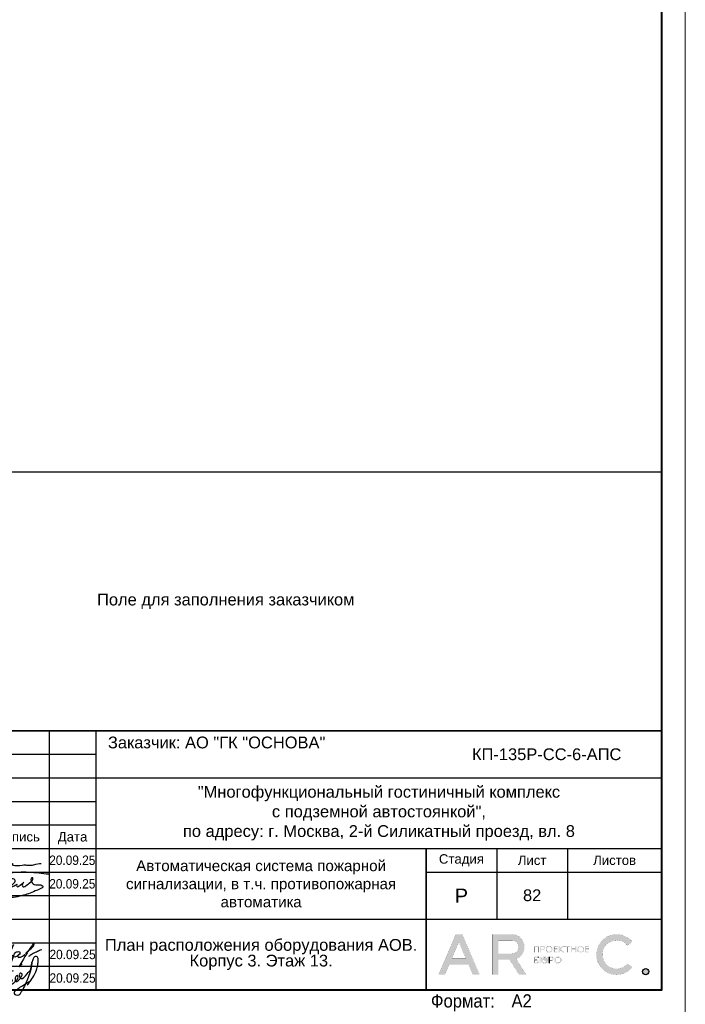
# Model space of a CAD drawing. Header units: millimetres. Extents: x -195178 to 1761886, y 140622 to 301105.
# Tile 73 of 131: x 681883 to 696005, y 224498 to 245401. Entities that reach past the tile are written whole.
import ezdxf
from ezdxf.enums import TextEntityAlignment as Align

# ---------------------------------------------------------------- set-up
doc = ezdxf.new("R2010")
doc.units = ezdxf.units.MM
doc.layers.get('Defpoints').update_dxf_attribs({"color": 252})
for name, color, linetype, lineweight in [('DB CP Оформление', 7, 'Continuous', 25), ('Охрана входов', 252, 'Continuous', 30), ('Рамка', 7, 'Continuous', 18)]:
    doc.layers.add(name, color=color, linetype=linetype, lineweight=lineweight)
doc.layers.add('DB CP Подписи', color=7, linetype='Continuous', lineweight=25, true_color=0x0a45f5)
doc.layers.add('Автоматика', color=1, linetype='Continuous')
doc.layers.add('формат', color=250, linetype='Continuous')
doc.styles.add('Arial', font='arial.ttf', dxfattribs={"width": 0.9, "height": 699.9999999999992})
doc.styles.add('CP.Text', font='arial.ttf')
doc.styles.add('CP.Text дата', font='arial.ttf', dxfattribs={"width": 0.9})

# ---------------------------------------------------------------- blocks, each defined once
blk = doc.blocks.new('*U29')
at = {"color": 0, "lineweight": 0}
blk.add_lwpolyline([(-594, 4.393872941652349e-15), (6.661338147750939e-14, 6.661338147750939e-14), (3.331937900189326e-14, 420.0000000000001), (-594.0000000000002, 420.0000000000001)], close=True, dxfattribs=at)
at = {"lineweight": 40}
blk.add_lwpolyline([(-574, 5.000000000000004), (-4.999999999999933, 5.000000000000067), (-4.999999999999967, 415.0000000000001), (-574.0000000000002, 415.0000000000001)], close=True, dxfattribs=at)
at = {"style": 'Arial', "width": 0.9}
blk.add_text('Формат:', height=2.8, dxfattribs=at).set_placement((-53.97311837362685, 1.250000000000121))
at = {"style": 'Arial', "width": 0.9, "flags": 8}
blk.add_attdef('FORMAT', (-36.87188609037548, 1.257088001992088), '', height=2.8, dxfattribs=at)
blk = doc.blocks.new('Попов')
at = {"layer": 'DB CP Подписи', "color": 160, "true_color": 0x0a45f5}
for points in [[(7.394956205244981, 7.032094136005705), (4.284556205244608, 0.8400941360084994), (3.982156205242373, 0.4944941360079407), (3.665356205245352, 0.2583778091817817), (3.190156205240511, 0.09837780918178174), (2.801356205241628, 0.2064941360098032), (2.509696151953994, 0.451294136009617), (2.383756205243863, 0.7680941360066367), (2.429696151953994, 0.9984941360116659), (2.62855620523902, 1.243294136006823), (3.319756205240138, 1.603294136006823), (3.895756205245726, 1.848094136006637), (4.370956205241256, 1.992094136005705), (4.918156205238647, 1.992094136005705)], [(7.394956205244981, 7.032094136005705), (6.962956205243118, 6.427294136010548), (4.918156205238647, 1.992094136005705)], [(8.094156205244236, 0.03369413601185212), (8.828556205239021, 0.5520941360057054), (9.980556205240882, 1.272094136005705), (10.85895620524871, 1.761694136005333), (10.41255620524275, 1.084894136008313), (11.57895620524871, 2.611294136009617), (12.16935620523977, 3.84969413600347), (12.471756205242, 4.713694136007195), (12.629696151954, 5.419294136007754), (12.689696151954, 6.2400941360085), (12.54375620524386, 6.945694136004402), (12.34215620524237, 7.075294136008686), (12.03975620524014, 7.075294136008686), (11.64969615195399, 6.6000941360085), (11.379696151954, 5.779294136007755), (11.21895620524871, 4.728094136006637), (10.72935620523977, 3.014494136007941), (9.418956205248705, 0.0336941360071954)], [(5.979696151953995, 4.069175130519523), (4.859696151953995, -0.1216221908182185), (5.311356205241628, 0.624094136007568), (5.311356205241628, 0.8688941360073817), (5.624396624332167, 1.697142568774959), (6.247356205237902, 2.150494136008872), (6.650556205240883, 2.323294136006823), (6.909756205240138, 2.323294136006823), (7.125756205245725, 2.150494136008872), (7.125756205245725, 1.747294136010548), (6.82335620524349, 1.243294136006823), (6.333756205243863, 0.7968941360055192), (5.714556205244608, 0.5088941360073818), (5.412156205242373, 0.5952941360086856), (5.49855620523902, 1.286494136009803), (5.817585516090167, 1.879286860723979), (5.714556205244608, 1.286494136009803), (5.829756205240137, 0.9552941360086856), (6.146556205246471, 0.8832941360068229), (6.794556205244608, 1.012894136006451), (7.528956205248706, 1.459294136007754), (8.119356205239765, 2.064094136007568), (8.407356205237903, 2.510494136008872), (8.407356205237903, 2.899294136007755), (8.320956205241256, 3.028894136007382), (8.090556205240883, 2.956894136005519), (7.816956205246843, 2.366494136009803), (7.816956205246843, 1.963294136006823), (7.989756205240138, 1.776094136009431), (8.364156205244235, 1.891294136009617), (8.82495620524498, 2.323294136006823), (9.055356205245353, 2.697694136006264), (9.271356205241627, 3.302494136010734), (9.012156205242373, 3.561694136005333), (8.882556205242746, 3.561694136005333), (8.709696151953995, 3.3600941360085), (8.709696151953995, 2.978377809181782), (9.039696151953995, 2.408377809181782), (10.349696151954, 3.378377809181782), (11.11969615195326, 4.410259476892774), (11.27818451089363, 5.133235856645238), (11.35539592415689, 5.654323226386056), (11.38831620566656, 5.819447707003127), (11.35539592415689, 5.654323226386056)], [(3.521356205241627, 2.971294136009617), (3.294445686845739, 2.859738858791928), (4.789696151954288, 2.859738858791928)], [(3.521356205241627, 2.971294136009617), (4.126156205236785, 3.244894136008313), (4.932556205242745, 3.475294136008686), (6.444556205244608, 3.835294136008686), (7.495756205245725, 4.080094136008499)], [(1.534156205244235, 0.8688941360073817), (1.303756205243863, 1.041694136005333), (1.217356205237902, 1.214494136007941), (1.447756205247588, 1.416094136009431), (2.038156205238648, 1.603294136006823), (2.815756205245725, 1.761694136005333), (3.506956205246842, 1.876894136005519), (4.357209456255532, 1.989153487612), (4.918156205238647, 1.992094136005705)]]:
    blk.add_spline(points, degree=3, dxfattribs=at)
at = {"layer": 'DB CP Подписи'}
blk.add_spline([(8.094156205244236, 0.03369413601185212), (7.791756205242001, -0.2544480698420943), (7.618956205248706, -0.4847058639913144), (7.618956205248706, -0.8015058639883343), (7.950156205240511, -1.060705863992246), (8.569356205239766, -1.060705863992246), (8.943756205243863, -0.7583058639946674), (9.116556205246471, -0.4991058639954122), (9.418956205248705, 0.0336941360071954)], degree=3, dxfattribs=at)
blk = doc.blocks.new('A$Cf51998ab')
at = {"layer": 'DB CP Подписи'}
for points in [[(2.024743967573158, 7.175397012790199), (0.02474396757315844, 3.175397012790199), (2.524743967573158, 0.1753970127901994), (9.524743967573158, 6.675397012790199), (17.02474396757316, 19.1753970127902), (23.52474396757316, 28.6753970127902), (29.02474396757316, 35.6753970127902), (35.52474396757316, 43.6753970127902), (36.52474396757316, 44.6753970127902), (30.02474396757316, 30.6753970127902), (28.52474396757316, 26.1753970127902), (28.52474396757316, 25.1753970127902), (31.52474396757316, 26.6753970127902), (36.02474396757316, 30.1753970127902), (43.52474396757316, 36.1753970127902), (45.52474396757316, 39.1753970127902), (47.52474396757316, 42.6753970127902), (47.52474396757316, 43.1753970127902), (48.02474396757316, 44.1753970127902), (40.52474396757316, 31.1753970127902), (37.52474396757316, 25.6753970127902), (40.52474396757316, 25.1753970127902), (47.02474396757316, 28.6753970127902), (47.52474396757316, 29.1753970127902)], [(66.52474396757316, 31.6753970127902), (75.02474396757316, 39.1753970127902), (79.02474396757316, 43.6753970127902), (79.52474396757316, 46.6753970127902), (75.02474396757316, 41.6753970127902), (69.02474396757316, 32.6753970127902), (61.02474396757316, 18.6753970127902), (57.02474396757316, 11.6753970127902), (61.52474396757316, 15.6753970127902)], [(57.52474396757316, 34.1753970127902), (54.52474396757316, 34.1753970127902), (50.02474396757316, 31.1753970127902), (49.52474396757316, 26.1753970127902), (54.02474396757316, 27.6753970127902), (56.02474396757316, 29.1753970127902), (58.02474396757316, 33.1753970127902), (57.52474396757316, 34.1753970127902)], [(59.02474396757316, 30.6753970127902), (55.49455854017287, 28.71229258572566), (55.52474396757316, 25.6753970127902), (57.52474396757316, 25.6753970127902), (62.02474396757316, 27.6753970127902), (65.02474396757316, 29.6753970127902), (65.52474396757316, 30.1753970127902)], [(71.80259313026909, 27.23596012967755), (75.18207571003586, 30.02247973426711), (81.43411698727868, 33.40007838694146), (87.77064376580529, 36.27103771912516), (91.06563812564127, 37.45319772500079)]]:
    blk.add_spline(points, degree=3, dxfattribs=at)
blk = doc.blocks.new('Лого')
at = {"layer": 'DB CP Оформление'}
h = blk.add_hatch(color=0, dxfattribs=at)
edge = h.paths.add_edge_path()
edge.add_line((-3.149615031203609, 491.8564630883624), (-2.145539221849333, 491.0307320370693))
edge.add_arc((-5.466713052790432, 493.7619962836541), 4.300000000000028, 39.43316774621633, 320.5668322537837, ccw=False)
edge.add_line((-2.145539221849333, 496.4932605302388), (-3.149615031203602, 495.6675294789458))
edge.add_arc((-5.466713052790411, 493.7619962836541), 3.000000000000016, 39.43316774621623, 320.5668322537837)
edge = h.paths.add_edge_path()
edge.add_arc((0.7039796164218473, 490.1453402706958), 0.65, 0, 360)
h.paths.add_polyline_path([(-38.91856638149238, 496.3972109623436), (-37.43639440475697, 492.9290438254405), (-40.40073835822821, 492.9290438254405)], flags=16)
edge = h.paths.add_edge_path(flags=16)
edge.add_line((-30.56831019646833, 493.9825875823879), (-27.63778042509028, 493.9825875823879))
edge.add_arc((-27.63778042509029, 495.2825875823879), 1.299999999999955, 270.0000000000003, 360.0000000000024)
edge.add_line((-26.33778042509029, 495.2825875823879), (-26.33778042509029, 495.4512324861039))
edge.add_arc((-27.63778042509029, 495.4512324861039), 1.300000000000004, 359.9999999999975, 449.9999999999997)
edge.add_line((-27.63778042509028, 496.7512324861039), (-30.56831019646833, 496.7512324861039))
edge.add_line((-30.56831019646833, 496.7512324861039), (-30.56831019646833, 493.9825875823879))
h.paths.add_polyline_path([(-35.9689509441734, 489.4953402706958), (-36.88082038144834, 491.6290438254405), (-40.956312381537, 491.6290438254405), (-41.8681818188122, 489.4953402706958), (-43.28192242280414, 489.4953402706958), (-39.6254366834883, 498.0512324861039), (-38.21169607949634, 498.0512324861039), (-34.55521034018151, 489.4953402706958)])
edge = h.paths.add_edge_path()
edge.add_line((-30.56831019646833, 489.4953402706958), (-31.86831019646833, 489.4953402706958))
edge.add_line((-31.86831019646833, 489.4953402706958), (-31.86831019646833, 498.0512324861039))
edge.add_line((-31.86831019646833, 498.0512324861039), (-27.63778042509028, 498.0512324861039))
edge.add_arc((-27.63778042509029, 495.4512324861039), 2.600000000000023, 0, 89.99999999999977, ccw=False)
edge.add_line((-25.03778042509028, 495.4512324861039), (-25.03778042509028, 495.2825875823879))
edge.add_arc((-27.63778042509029, 495.2825875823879), 2.600000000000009, -70.23716168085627, 0, ccw=False)
edge.add_line((-26.75864866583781, 492.8357268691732), (-24.6131234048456, 489.4953402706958))
edge.add_line((-24.6131234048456, 489.4953402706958), (-26.15818166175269, 489.4953402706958))
edge.add_line((-26.15818166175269, 489.4953402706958), (-28.20534579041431, 492.6825875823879))
edge.add_line((-28.20534579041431, 492.6825875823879), (-30.56831019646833, 492.6825875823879))
edge.add_line((-30.56831019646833, 492.6825875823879), (-30.56831019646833, 489.4953402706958))
edge = h.paths.add_edge_path(flags=16)
edge.add_line((-21.27053753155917, 492.6928723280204), (-21.27053753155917, 492.5228723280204))
edge.add_arc((-20.82053753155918, 492.5228723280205), 0.4499999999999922, 180.0000000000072, 270.0000000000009)
edge.add_line((-20.82053753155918, 492.0728723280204), (-20.69150461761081, 492.0728723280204))
edge.add_arc((-20.6915046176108, 492.5228723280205), 0.4500000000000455, 269.9999999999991, 359.9999999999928)
edge.add_line((-20.24150461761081, 492.5228723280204), (-20.24150461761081, 492.6928723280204))
edge.add_arc((-20.69150461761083, 492.6928723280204), 0.4500000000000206, 0, 89.99999999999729)
edge.add_line((-20.69150461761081, 493.1428723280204), (-20.82053753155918, 493.1428723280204))
edge.add_arc((-20.82053753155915, 492.6928723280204), 0.4500000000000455, 90.00000000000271, 180)
edge = h.paths.add_edge_path(flags=17)
edge.add_line((-21.62964566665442, 491.9228723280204), (-21.62964566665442, 492.5328723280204))
edge.add_line((-21.62964566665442, 492.5328723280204), (-21.45053753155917, 492.5328723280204))
edge.add_line((-21.45053753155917, 492.5328723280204), (-21.45053753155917, 492.5228723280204))
edge.add_arc((-20.85053753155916, 492.5228723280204), 0.6000000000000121, 180, 269.999999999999)
edge.add_line((-20.85053753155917, 491.9228723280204), (-20.66150461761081, 491.9228723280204))
edge.add_arc((-20.66150461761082, 492.5228723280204), 0.6000000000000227, 270.000000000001, 360)
edge.add_line((-20.06150461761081, 492.5228723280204), (-20.06150461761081, 492.6928723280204))
edge.add_arc((-20.66150461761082, 492.6928723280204), 0.6000000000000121, 0, 89.99999999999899)
edge.add_line((-20.66150461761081, 493.2928723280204), (-20.85053753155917, 493.2928723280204))
edge.add_arc((-20.85053753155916, 492.6928723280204), 0.6000000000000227, 90.00000000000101, 180)
edge.add_line((-21.45053753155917, 492.6928723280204), (-21.45053753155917, 492.6828723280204))
edge.add_line((-21.45053753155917, 492.6828723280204), (-21.62964566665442, 492.6828723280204))
edge.add_line((-21.62964566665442, 492.6828723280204), (-21.62964566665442, 493.2928723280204))
edge.add_line((-21.62964566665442, 493.2928723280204), (-21.80964566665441, 493.2928723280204))
edge.add_line((-21.80964566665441, 493.2928723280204), (-21.80964566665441, 491.9228723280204))
edge.add_line((-21.80964566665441, 491.9228723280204), (-21.62964566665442, 491.9228723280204))
edge = h.paths.add_edge_path(flags=16)
edge.add_line((-18.44160413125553, 492.6928723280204), (-18.44160413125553, 492.5228723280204))
edge.add_arc((-17.99160413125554, 492.5228723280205), 0.4499999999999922, 180.0000000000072, 270.0000000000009)
edge.add_line((-17.99160413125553, 492.0728723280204), (-17.86257121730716, 492.0728723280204))
edge.add_arc((-17.86257121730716, 492.5228723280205), 0.4500000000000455, 269.9999999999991, 359.9999999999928)
edge.add_line((-17.41257121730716, 492.5228723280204), (-17.41257121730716, 492.6928723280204))
edge.add_arc((-17.86257121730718, 492.6928723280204), 0.4500000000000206, 0, 89.99999999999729)
edge.add_line((-17.86257121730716, 493.1428723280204), (-17.99160413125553, 493.1428723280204))
edge.add_arc((-17.99160413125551, 492.6928723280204), 0.4500000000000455, 90.00000000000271, 180)
edge = h.paths.add_edge_path()
edge.add_line((-18.62160413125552, 492.6928723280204), (-18.62160413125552, 492.5228723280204))
edge.add_arc((-18.02160413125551, 492.5228723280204), 0.6000000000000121, 180, 269.999999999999)
edge.add_line((-18.02160413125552, 491.9228723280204), (-17.83257121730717, 491.9228723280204))
edge.add_arc((-17.83257121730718, 492.5228723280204), 0.6000000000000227, 270.000000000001, 360)
edge.add_line((-17.23257121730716, 492.5228723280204), (-17.23257121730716, 492.6928723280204))
edge.add_arc((-17.83257121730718, 492.6928723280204), 0.6000000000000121, 0, 89.99999999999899)
edge.add_line((-17.83257121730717, 493.2928723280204), (-18.02160413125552, 493.2928723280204))
edge.add_arc((-18.02160413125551, 492.6928723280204), 0.6000000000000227, 90.00000000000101, 180)
edge = h.paths.add_edge_path(flags=16)
edge.add_line((-13.61226025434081, 494.9777851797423), (-13.61226025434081, 494.8077851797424))
edge.add_arc((-13.16226025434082, 494.8077851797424), 0.4499999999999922, 180.0000000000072, 270.0000000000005)
edge.add_line((-13.16226025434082, 494.3577851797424), (-13.03322734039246, 494.3577851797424))
edge.add_arc((-13.03322734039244, 494.8077851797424), 0.4500000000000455, 269.9999999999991, 359.9999999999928)
edge.add_line((-12.58322734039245, 494.8077851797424), (-12.58322734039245, 494.9777851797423))
edge.add_arc((-13.03322734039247, 494.9777851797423), 0.4500000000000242, 0, 89.99999999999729)
edge.add_line((-13.03322734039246, 495.4277851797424), (-13.16226025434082, 495.4277851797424))
edge.add_arc((-13.16226025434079, 494.9777851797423), 0.4500000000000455, 90.00000000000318, 180)
edge = h.paths.add_edge_path()
edge.add_line((-13.79226025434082, 494.9777851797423), (-13.79226025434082, 494.8077851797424))
edge.add_arc((-13.19226025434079, 494.8077851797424), 0.6000000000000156, 180, 269.9999999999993)
edge.add_line((-13.19226025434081, 494.2077851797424), (-13.00322734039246, 494.2077851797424))
edge.add_arc((-13.00322734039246, 494.8077851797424), 0.6000000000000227, 270.000000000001, 360)
edge.add_line((-12.40322734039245, 494.8077851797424), (-12.40322734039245, 494.9777851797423))
edge.add_arc((-13.00322734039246, 494.9777851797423), 0.6000000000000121, 0, 89.99999999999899)
edge.add_line((-13.00322734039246, 495.5777851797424), (-13.19226025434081, 495.5777851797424))
edge.add_arc((-13.19226025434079, 494.9777851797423), 0.6000000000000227, 90.00000000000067, 180)
edge = h.paths.add_edge_path(flags=16)
edge.add_line((-20.28705089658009, 494.9777851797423), (-20.28705089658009, 494.8077851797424))
edge.add_arc((-19.8370508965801, 494.8077851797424), 0.4499999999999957, 180.0000000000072, 270.0000000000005)
edge.add_line((-19.83705089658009, 494.3577851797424), (-19.70801798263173, 494.3577851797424))
edge.add_arc((-19.70801798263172, 494.8077851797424), 0.4500000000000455, 269.9999999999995, 359.9999999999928)
edge.add_line((-19.25801798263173, 494.8077851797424), (-19.25801798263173, 494.9777851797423))
edge.add_arc((-19.70801798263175, 494.9777851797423), 0.4500000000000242, 0, 89.99999999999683)
edge.add_line((-19.70801798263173, 495.4277851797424), (-19.83705089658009, 495.4277851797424))
edge.add_arc((-19.83705089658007, 494.9777851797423), 0.4500000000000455, 90.00000000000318, 180)
edge = h.paths.add_edge_path()
edge.add_line((-20.46705089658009, 494.9777851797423), (-20.46705089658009, 494.8077851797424))
edge.add_arc((-19.86705089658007, 494.8077851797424), 0.6000000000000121, 180, 269.999999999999)
edge.add_line((-19.86705089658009, 494.2077851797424), (-19.67801798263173, 494.2077851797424))
edge.add_arc((-19.67801798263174, 494.8077851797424), 0.6000000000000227, 270.000000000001, 360)
edge.add_line((-19.07801798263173, 494.8077851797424), (-19.07801798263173, 494.9777851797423))
edge.add_arc((-19.67801798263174, 494.9777851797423), 0.6000000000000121, 0, 89.99999999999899)
edge.add_line((-19.67801798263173, 495.5777851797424), (-19.86705089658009, 495.5777851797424))
edge.add_arc((-19.86705089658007, 494.9777851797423), 0.6000000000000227, 90.00000000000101, 180)
edge = h.paths.add_edge_path(flags=16)
edge.add_arc((-19.22667760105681, 492.7878723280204), 0.1800000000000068, 270.0000000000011, 360)
edge.add_line((-19.04667760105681, 492.7878723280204), (-19.0466776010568, 492.9328723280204))
edge.add_arc((-19.22667760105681, 492.9328723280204), 0.1800000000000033, 0, 89.99999999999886)
edge.add_line((-19.2266776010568, 493.1128723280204), (-19.63443714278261, 493.1128723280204))
edge.add_line((-19.63443714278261, 493.1128723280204), (-19.6344371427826, 492.6078723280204))
edge.add_line((-19.6344371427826, 492.6078723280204), (-19.22667760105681, 492.6078723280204))
edge = h.paths.add_edge_path()
edge.add_line((-19.63443714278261, 491.9228723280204), (-19.81443714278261, 491.9228723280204))
edge.add_line((-19.81443714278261, 491.9228723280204), (-19.81443714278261, 493.2928723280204))
edge.add_line((-19.81443714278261, 493.2928723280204), (-19.2266776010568, 493.2928723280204))
edge.add_arc((-19.2266776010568, 492.9328723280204), 0.3600000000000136, 0, 89.99999999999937, ccw=False)
edge.add_line((-18.8666776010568, 492.9328723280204), (-18.86667760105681, 492.7878723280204))
edge.add_arc((-19.22667760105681, 492.7878723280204), 0.3600000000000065, -89.99999999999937, 0, ccw=False)
edge.add_line((-19.22667760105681, 492.4278723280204), (-19.63443714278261, 492.4278723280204))
edge.add_line((-19.63443714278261, 492.4278723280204), (-19.63443714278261, 491.9228723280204))
edge = h.paths.add_edge_path(flags=16)
edge.add_line((-22.41432519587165, 492.0728723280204), (-22.81592550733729, 492.0728723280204))
edge.add_line((-22.81592550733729, 492.0728723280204), (-22.81592550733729, 492.5700955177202))
edge.add_line((-22.81592550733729, 492.5700955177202), (-22.41432519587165, 492.5700955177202))
edge.add_arc((-22.41432519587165, 492.3900955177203), 0.17999999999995, -1.807620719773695e-11, 89.99999999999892, ccw=False)
edge.add_line((-22.23432519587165, 492.3900955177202), (-22.23432519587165, 492.2528723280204))
edge.add_arc((-22.41432519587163, 492.2528723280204), 0.1799999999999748, -90.00000000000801, 0, ccw=False)
h.paths.add_polyline_path([(-16.95626591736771, 495.5777851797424), (-17.51223811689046, 494.9677851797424), (-17.55459530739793, 494.9677851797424), (-17.55459530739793, 495.5777851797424), (-17.73459530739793, 495.5777851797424), (-17.73459530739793, 494.2077851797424), (-17.55459530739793, 494.2077851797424), (-17.55459530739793, 494.8177851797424), (-17.47826675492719, 494.8177851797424), (-16.92229455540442, 494.2077851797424), (-16.67874821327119, 494.2077851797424), (-17.32006333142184, 494.9114214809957), (-16.71271957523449, 495.5777851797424)])
edge = h.paths.add_edge_path()
edge.add_line((-22.10894538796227, 493.1128723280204), (-22.8159255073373, 493.1128723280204))
edge.add_line((-22.8159255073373, 493.1128723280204), (-22.81592550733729, 492.7200955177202))
edge.add_line((-22.81592550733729, 492.7200955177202), (-22.41432519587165, 492.7200955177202))
edge.add_arc((-22.41432519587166, 492.3600955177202), 0.3600000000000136, 0, 89.99999999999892, ccw=False)
edge.add_line((-22.05432519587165, 492.3600955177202), (-22.05432519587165, 492.2828723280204))
edge.add_arc((-22.41432519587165, 492.2828723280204), 0.3600000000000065, -89.99999999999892, 0, ccw=False)
edge.add_line((-22.41432519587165, 491.9228723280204), (-23.01592550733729, 491.9228723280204))
edge.add_line((-23.01592550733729, 491.9228723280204), (-23.01592550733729, 493.2928723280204))
edge.add_line((-23.01592550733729, 493.2928723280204), (-22.10894538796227, 493.2928723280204))
edge.add_line((-22.10894538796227, 493.2928723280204), (-22.10894538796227, 493.1128723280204))
h.paths.add_polyline_path([(-15.99401623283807, 495.3977851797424), (-16.45775531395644, 495.3977851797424), (-16.45775531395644, 495.5777851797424), (-15.35027715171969, 495.5777851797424), (-15.35027715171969, 495.3977851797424), (-15.81401623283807, 495.3977851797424), (-15.81401623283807, 494.2077851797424), (-15.99401623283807, 494.2077851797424)])
h.paths.add_polyline_path([(-14.219327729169, 494.9827851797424), (-14.219327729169, 495.5777851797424), (-14.039327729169, 495.5777851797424), (-14.039327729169, 494.2077851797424), (-14.219327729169, 494.2077851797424), (-14.219327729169, 494.8027851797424), (-14.92320967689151, 494.8027851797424), (-14.92320967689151, 494.2077851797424), (-15.10320967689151, 494.2077851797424), (-15.10320967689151, 495.5777851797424), (-14.92320967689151, 495.5777851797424), (-14.92320967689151, 494.9827851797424)])
h.paths.add_polyline_path([(-11.97615986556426, 494.8027851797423), (-11.97615986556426, 494.3877851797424), (-11.30687213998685, 494.3877851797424), (-11.30687213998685, 494.2077851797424), (-12.15615986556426, 494.2077851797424), (-12.15615986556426, 495.5777851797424), (-11.30687213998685, 495.5777851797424), (-11.30687213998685, 495.3977851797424), (-11.97615986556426, 495.3977851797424), (-11.97615986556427, 494.9827851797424), (-11.34484040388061, 494.9827851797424), (-11.34484040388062, 494.8027851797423)])
edge = h.paths.add_edge_path(flags=16)
edge.add_arc((-21.07411837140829, 495.0727851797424), 0.1800000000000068, 270.0000000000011, 360)
edge.add_line((-20.89411837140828, 495.0727851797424), (-20.89411837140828, 495.2177851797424))
edge.add_arc((-21.07411837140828, 495.2177851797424), 0.1800000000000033, 0, 89.99999999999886)
edge.add_line((-21.07411837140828, 495.3977851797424), (-21.48187791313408, 495.3977851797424))
edge.add_line((-21.48187791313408, 495.3977851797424), (-21.48187791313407, 494.8927851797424))
edge.add_line((-21.48187791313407, 494.8927851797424), (-21.07411837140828, 494.8927851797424))
h.paths.add_polyline_path([(-22.81592550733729, 494.2077851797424), (-23.01592550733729, 494.2077851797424), (-23.01592550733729, 495.5777851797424), (-21.90894538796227, 495.5777851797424), (-21.90894538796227, 494.2077851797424), (-22.10894538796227, 494.2077851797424), (-22.10894538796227, 495.3977851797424), (-22.81592550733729, 495.3977851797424)])
h.paths.add_polyline_path([(-18.65095050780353, 494.8027851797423), (-18.65095050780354, 494.3877851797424), (-17.98166278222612, 494.3877851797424), (-17.98166278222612, 494.2077851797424), (-18.83095050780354, 494.2077851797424), (-18.83095050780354, 495.5777851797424), (-17.98166278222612, 495.5777851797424), (-17.98166278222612, 495.3977851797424), (-18.65095050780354, 495.3977851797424), (-18.65095050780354, 494.9827851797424), (-18.01963104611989, 494.9827851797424), (-18.01963104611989, 494.8027851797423)])
edge = h.paths.add_edge_path()
edge.add_line((-21.48187791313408, 494.2077851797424), (-21.66187791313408, 494.2077851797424))
edge.add_line((-21.66187791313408, 494.2077851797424), (-21.66187791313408, 495.5777851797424))
edge.add_line((-21.66187791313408, 495.5777851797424), (-21.07411837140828, 495.5777851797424))
edge.add_arc((-21.07411837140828, 495.2177851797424), 0.3600000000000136, 0, 89.99999999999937, ccw=False)
edge.add_line((-20.71411837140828, 495.2177851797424), (-20.71411837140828, 495.0727851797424))
edge.add_arc((-21.07411837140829, 495.0727851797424), 0.3600000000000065, -89.99999999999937, 0, ccw=False)
edge.add_line((-21.07411837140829, 494.7127851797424), (-21.48187791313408, 494.7127851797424))
edge.add_line((-21.48187791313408, 494.7127851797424), (-21.48187791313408, 494.2077851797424))
edge = h.paths.add_edge_path()
edge.add_line((-19.81443714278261, 493.2928723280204), (-19.81443714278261, 491.9228723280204))
edge.add_line((-22.10894538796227, 493.2928723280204), (-22.10894538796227, 493.1128723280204))
at = {"layer": 'DB CP Оформление', "color": 0}
for p, q in [((-22.10894538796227, 493.2928723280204), (-22.10894538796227, 493.1128723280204)), ((-19.81443714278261, 493.2928723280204), (-19.81443714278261, 491.9228723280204))]:
    blk.add_line(p, q, dxfattribs=at)
at = {"layer": 'DB CP Оформление', "color": 0, "const_width": 0.01}
for points in [[(-35.9689509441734, 489.4953402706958), (-36.88082038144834, 491.6290438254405), (-40.956312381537, 491.6290438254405), (-41.8681818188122, 489.4953402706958), (-43.28192242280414, 489.4953402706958), (-39.6254366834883, 498.0512324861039), (-38.21169607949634, 498.0512324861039), (-34.55521034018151, 489.4953402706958)], [(-38.91856638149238, 496.3972109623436), (-37.43639440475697, 492.9290438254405), (-40.40073835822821, 492.9290438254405)], [(-22.81592550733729, 494.2077851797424), (-23.01592550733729, 494.2077851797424), (-23.01592550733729, 495.5777851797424), (-21.90894538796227, 495.5777851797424), (-21.90894538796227, 494.2077851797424), (-22.10894538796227, 494.2077851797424), (-22.10894538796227, 495.3977851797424), (-22.81592550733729, 495.3977851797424)], [(-18.65095050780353, 494.8027851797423), (-18.65095050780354, 494.3877851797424), (-17.98166278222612, 494.3877851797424), (-17.98166278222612, 494.2077851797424), (-18.83095050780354, 494.2077851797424), (-18.83095050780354, 495.5777851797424), (-17.98166278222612, 495.5777851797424), (-17.98166278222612, 495.3977851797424), (-18.65095050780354, 495.3977851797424), (-18.65095050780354, 494.9827851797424), (-18.01963104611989, 494.9827851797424), (-18.01963104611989, 494.8027851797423)], [(-16.95626591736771, 495.5777851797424), (-17.51223811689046, 494.9677851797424), (-17.55459530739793, 494.9677851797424), (-17.55459530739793, 495.5777851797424), (-17.73459530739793, 495.5777851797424), (-17.73459530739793, 494.2077851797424), (-17.55459530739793, 494.2077851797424), (-17.55459530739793, 494.8177851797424), (-17.47826675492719, 494.8177851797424), (-16.92229455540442, 494.2077851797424), (-16.67874821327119, 494.2077851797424), (-17.32006333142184, 494.9114214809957), (-16.71271957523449, 495.5777851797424)], [(-15.99401623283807, 495.3977851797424), (-16.45775531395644, 495.3977851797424), (-16.45775531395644, 495.5777851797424), (-15.35027715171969, 495.5777851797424), (-15.35027715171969, 495.3977851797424), (-15.81401623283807, 495.3977851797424), (-15.81401623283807, 494.2077851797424), (-15.99401623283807, 494.2077851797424)], [(-14.219327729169, 494.9827851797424), (-14.219327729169, 495.5777851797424), (-14.039327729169, 495.5777851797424), (-14.039327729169, 494.2077851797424), (-14.219327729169, 494.2077851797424), (-14.219327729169, 494.8027851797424), (-14.92320967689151, 494.8027851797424), (-14.92320967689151, 494.2077851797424), (-15.10320967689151, 494.2077851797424), (-15.10320967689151, 495.5777851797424), (-14.92320967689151, 495.5777851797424), (-14.92320967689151, 494.9827851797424)], [(-11.97615986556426, 494.8027851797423), (-11.97615986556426, 494.3877851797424), (-11.30687213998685, 494.3877851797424), (-11.30687213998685, 494.2077851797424), (-12.15615986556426, 494.2077851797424), (-12.15615986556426, 495.5777851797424), (-11.30687213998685, 495.5777851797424), (-11.30687213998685, 495.3977851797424), (-11.97615986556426, 495.3977851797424), (-11.97615986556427, 494.9827851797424), (-11.34484040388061, 494.9827851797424), (-11.34484040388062, 494.8027851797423)]]:
    blk.add_lwpolyline(points, close=True, dxfattribs=at)
for points in [[(-30.56831019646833, 489.4953402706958), (-31.86831019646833, 489.4953402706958), (-31.86831019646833, 498.0512324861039), (-27.63778042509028, 498.0512324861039, -0.414213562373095), (-25.03778042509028, 495.4512324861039), (-25.03778042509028, 495.2825875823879, -0.316436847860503), (-26.75864866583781, 492.8357268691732), (-24.6131234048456, 489.4953402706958), (-26.15818166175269, 489.4953402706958), (-28.20534579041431, 492.6825875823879), (-30.56831019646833, 492.6825875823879)], [(-3.149615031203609, 491.8564630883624), (-2.145539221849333, 491.0307320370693, -2.790346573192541), (-2.145539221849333, 496.4932605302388), (-3.149615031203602, 495.6675294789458, 2.790346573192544)], [(-30.56831019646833, 493.9825875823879), (-27.63778042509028, 493.9825875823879, 0.414213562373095), (-26.33778042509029, 495.2825875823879), (-26.33778042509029, 495.4512324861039, 0.414213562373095), (-27.63778042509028, 496.7512324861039), (-30.56831019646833, 496.7512324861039)], [(-21.48187791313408, 494.2077851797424), (-21.66187791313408, 494.2077851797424), (-21.66187791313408, 495.5777851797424), (-21.07411837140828, 495.5777851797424, -0.4142135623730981), (-20.71411837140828, 495.2177851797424), (-20.71411837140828, 495.0727851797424, -0.4142135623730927), (-21.07411837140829, 494.7127851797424), (-21.48187791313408, 494.7127851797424)], [(-20.46705089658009, 494.9777851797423), (-20.46705089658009, 494.8077851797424, 0.414213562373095), (-19.86705089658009, 494.2077851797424), (-19.67801798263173, 494.2077851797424, 0.414213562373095), (-19.07801798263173, 494.8077851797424), (-19.07801798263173, 494.9777851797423, 0.414213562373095), (-19.67801798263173, 495.5777851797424), (-19.86705089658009, 495.5777851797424, 0.414213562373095)], [(-20.28705089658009, 494.9777851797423), (-20.28705089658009, 494.8077851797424, 0.414213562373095), (-19.83705089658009, 494.3577851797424), (-19.70801798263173, 494.3577851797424, 0.414213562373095), (-19.25801798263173, 494.8077851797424), (-19.25801798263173, 494.9777851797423, 0.414213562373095), (-19.70801798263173, 495.4277851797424), (-19.83705089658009, 495.4277851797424, 0.414213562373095)], [(-13.79226025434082, 494.9777851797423), (-13.79226025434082, 494.8077851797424, 0.414213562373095), (-13.19226025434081, 494.2077851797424), (-13.00322734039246, 494.2077851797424, 0.414213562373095), (-12.40322734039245, 494.8077851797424), (-12.40322734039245, 494.9777851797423, 0.414213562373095), (-13.00322734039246, 495.5777851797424), (-13.19226025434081, 495.5777851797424, 0.414213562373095)], [(-13.61226025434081, 494.9777851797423), (-13.61226025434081, 494.8077851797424, 0.414213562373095), (-13.16226025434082, 494.3577851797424), (-13.03322734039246, 494.3577851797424, 0.414213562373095), (-12.58322734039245, 494.8077851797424), (-12.58322734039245, 494.9777851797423, 0.414213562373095), (-13.03322734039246, 495.4277851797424), (-13.16226025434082, 495.4277851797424, 0.414213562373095)], [(-21.07411837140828, 494.8927851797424, 0.4142135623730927), (-20.89411837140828, 495.0727851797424), (-20.89411837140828, 495.2177851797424, 0.4142135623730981), (-21.07411837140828, 495.3977851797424), (-21.48187791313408, 495.3977851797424), (-21.48187791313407, 494.8927851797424)], [(-22.10894538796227, 493.1128723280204), (-22.8159255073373, 493.1128723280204), (-22.81592550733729, 492.7200955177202), (-22.41432519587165, 492.7200955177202, -0.4142135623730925), (-22.05432519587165, 492.3600955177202), (-22.05432519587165, 492.2828723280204, -0.4142135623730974), (-22.41432519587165, 491.9228723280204), (-23.01592550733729, 491.9228723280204), (-23.01592550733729, 493.2928723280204), (-22.10894538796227, 493.2928723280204)], [(-22.41432519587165, 492.0728723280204), (-22.81592550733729, 492.0728723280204), (-22.81592550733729, 492.5700955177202), (-22.41432519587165, 492.5700955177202, -0.4142135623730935), (-22.23432519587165, 492.3900955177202), (-22.23432519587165, 492.2528723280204, -0.4142135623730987)], [(-21.62964566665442, 491.9228723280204), (-21.62964566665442, 492.5328723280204), (-21.45053753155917, 492.5328723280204), (-21.45053753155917, 492.5228723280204, 0.414213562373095), (-20.85053753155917, 491.9228723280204), (-20.66150461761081, 491.9228723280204, 0.414213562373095), (-20.06150461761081, 492.5228723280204), (-20.06150461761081, 492.6928723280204, 0.414213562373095), (-20.66150461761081, 493.2928723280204), (-20.85053753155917, 493.2928723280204, 0.414213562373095), (-21.45053753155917, 492.6928723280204), (-21.45053753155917, 492.6828723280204), (-21.62964566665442, 492.6828723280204), (-21.62964566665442, 493.2928723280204), (-21.80964566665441, 493.2928723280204), (-21.80964566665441, 491.9228723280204)], [(-21.27053753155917, 492.6928723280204), (-21.27053753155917, 492.5228723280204, 0.414213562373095), (-20.82053753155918, 492.0728723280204), (-20.69150461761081, 492.0728723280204, 0.414213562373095), (-20.24150461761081, 492.5228723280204), (-20.24150461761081, 492.6928723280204, 0.414213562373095), (-20.69150461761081, 493.1428723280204), (-20.82053753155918, 493.1428723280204, 0.414213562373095)], [(-19.63443714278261, 491.9228723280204), (-19.81443714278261, 491.9228723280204), (-19.81443714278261, 493.2928723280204), (-19.2266776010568, 493.2928723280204, -0.4142135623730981), (-18.8666776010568, 492.9328723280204), (-18.86667760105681, 492.7878723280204, -0.4142135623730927), (-19.22667760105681, 492.4278723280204), (-19.63443714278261, 492.4278723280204)], [(-19.22667760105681, 492.6078723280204, 0.4142135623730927), (-19.04667760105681, 492.7878723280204), (-19.0466776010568, 492.9328723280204, 0.4142135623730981), (-19.2266776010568, 493.1128723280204), (-19.63443714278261, 493.1128723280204), (-19.6344371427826, 492.6078723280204)], [(-18.62160413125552, 492.6928723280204), (-18.62160413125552, 492.5228723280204, 0.414213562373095), (-18.02160413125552, 491.9228723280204), (-17.83257121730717, 491.9228723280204, 0.414213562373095), (-17.23257121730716, 492.5228723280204), (-17.23257121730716, 492.6928723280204, 0.414213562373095), (-17.83257121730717, 493.2928723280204), (-18.02160413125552, 493.2928723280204, 0.414213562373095)], [(-18.44160413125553, 492.6928723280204), (-18.44160413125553, 492.5228723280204, 0.414213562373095), (-17.99160413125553, 492.0728723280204), (-17.86257121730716, 492.0728723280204, 0.414213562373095), (-17.41257121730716, 492.5228723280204), (-17.41257121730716, 492.6928723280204, 0.414213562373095), (-17.86257121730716, 493.1428723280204), (-17.99160413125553, 493.1428723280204, 0.414213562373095)]]:
    blk.add_lwpolyline(points, format="xyb", close=True, dxfattribs=at)
at = {"layer": 'DB CP Оформление', "color": 0}
blk.add_circle((0.7039796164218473, 490.1453402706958), 0.65, dxfattribs=at)
at = {"layer": 'Defpoints', "color": 0}
blk.add_lwpolyline([(-45.89650028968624, 501.2732863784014), (4.103499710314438, 501.2732863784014), (4.103499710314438, 486.2732863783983), (-45.89650028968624, 486.2732863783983)], close=True, dxfattribs=at)
blk = doc.blocks.new('A$C5BE547C8')
at = {"layer": 'DB CP Подписи', "color": 160, "true_color": 0x0a45f5}
for points in [[(12.77064067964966, 273.4620631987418), (54.9465189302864, 284.4855278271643), (94.154754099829, 355.2698806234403), (190.2780455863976, 461.4464249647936), (197.8667517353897, 439.9583000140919)], [(553.6754189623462, 292.4671654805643), (541.1363445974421, 294.8536106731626), (543.5881781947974, 221.3447915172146), (618.3679039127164, 188.8783703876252), (688.8570107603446, 181.5274854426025), (702.341915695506, 169.2760206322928), (655.1448083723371, 128.8461685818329), (445.8771119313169, 43.72502877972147), (210.5232081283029, -1.356840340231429), (25.1820216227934, -2.336883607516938), (-119.9528827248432, 30.00445333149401), (-207.229957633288, 105.4676031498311), (-226.8427679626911, 202.491644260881), (-177.8107121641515, 263.2541753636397), (-54.24994114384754, 301.4757719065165), (189.9297362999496, 360.2782164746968), (498.8316938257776, 377.9189649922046), (787.0024744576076, 349.3846527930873)], [(-36.17550682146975, 134.4371501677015), (61.71678818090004, 412.4869762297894)], [(240.4512582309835, 278.160545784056), (216.6761126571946, 242.9138925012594), (193.0570860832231, 200.9501308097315), (214.3763311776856, 163.8837520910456), (260.4151262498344, 165.1061032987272), (324.2741268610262, 195.7046833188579), (317.2758679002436, 178.2197674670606), (323.3993369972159, 165.9803596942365), (371.5122399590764, 186.0879841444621), (421.3747226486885, 228.0517155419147), (401.2547955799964, 186.9622102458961), (414.3764636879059, 162.4833644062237), (464.2389463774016, 183.4652452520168), (539.4700353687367, 247.2851138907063), (556.5207641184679, 274.5734312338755), (553.6754189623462, 292.4671654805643)], [(12.77064067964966, 273.4620631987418), (53.68175455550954, 259.2054039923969), (47.35787273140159, 207.3811667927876), (60.00563637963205, 173.2529950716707), (97.94904722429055, 183.3650324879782)], [(97.94904722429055, 183.3650324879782), (177.0679458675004, 224.8184770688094), (161.8986921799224, 163.5096667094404), (207.1457470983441, 161.4226177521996), (266.314922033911, 204.5548820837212), (296.9437179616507, 255.3396693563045), (253.785020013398, 280.3842265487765), (197.7158576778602, 243.8061435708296), (177.076149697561, 224.897245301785)]]:
    blk.add_spline(points, degree=3, dxfattribs=at)
blk = doc.blocks.new('Никачалов')
blk.add_lwpolyline([(-307.2528087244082, -10.52482762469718), (-266.7209943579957, -10.52482762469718), (-217.2917009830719, 12.19796214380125), (-151.053767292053, 56.65713122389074), (-104.5903002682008, 97.1639252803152), (-42.3079472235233, 148.5397506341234), (-2.762450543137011, 181.1417946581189), (25.90605847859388, 213.7455219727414), (43.7010164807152, 235.4819012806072), (55.56432182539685, 255.2404097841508), (61.49597449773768, 269.0720390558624), (48.64291482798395, 267.0958515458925), (20.96416013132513, 227.5771512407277), (-26.48906123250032, 171.2625404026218), (-43.29770154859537, 147.551656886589), (-106.566372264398, 73.45304175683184), (-171.8145516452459, 1.330614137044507), (-320.1058683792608, -151.8054015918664), (-406.1148320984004, -241.7118334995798), (-487.1818974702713, -312.8461673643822), (-518.8162328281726, -343.4720238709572), (-528.703466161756, -345.4482113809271), (-526.7239574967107, -334.5808633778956), (-516.8401608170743, -316.7968590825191), (-494.0998678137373, -283.2067213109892), (-477.294664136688, -261.4703420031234), (-435.7730954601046, -217.0111729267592), (-400.1831794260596, -188.3598206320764), (-362.6171914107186, -168.6013121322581), (-318.1297963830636, -150.8173078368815), (-234.0969046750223, -118.213580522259), (-154.0195936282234, -90.55032198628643), (-5.728276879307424, -52.01971543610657), (-125.3510846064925, -134.0213973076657), (-130.2929829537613, -133.0333035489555), (-128.316910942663, -131.0571160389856), (-95.39726961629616, -111.8204287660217), (-59.85203000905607, -95.76348443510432), (-27.71938084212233, -87.49177623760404), (-25.77080201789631, -90.41229184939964), (-29.66795968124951, -102.5757764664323), (-30.15252690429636, -110.3610126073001), (-29.17995580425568, -115.7122051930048), (-24.3102270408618, -121.0650810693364), (-17.49535610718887, -123.4974413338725), (-8.24390245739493, -125.9314848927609), (2.468126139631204, -127.3909010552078), (14.15272583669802, -127.3909010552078), (101.7906602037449, -127.3909010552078), (105.0348549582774, -129.2711407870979), (104.8664592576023, -152.815378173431), (110.9218312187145, -158.3651994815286), (128.4246742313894, -163.9133375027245), (156.4780234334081, -166.202617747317), (264.0107071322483, -165.9518068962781), (307.6251938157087, -158.1497378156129), (346.3905716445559, -151.961947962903), (383.8122205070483, -151.961947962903), (403.5351374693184, -158.7119581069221), (436.9152894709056, -161.67118948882), (526.11689822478, -161.927050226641), (598.5373598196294, -138.5208429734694), (676.6111056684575, -125.8742528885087), (713.761259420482, -126.4129070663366)])
blk = doc.blocks.new('ауацуа')
at = {"layer": 'DB CP Оформление'}
for p, q in [((-901444.4389830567, -47611.55045884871), (-882944.4389830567, -47611.55045884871)), ((-901444.4389830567, -53111.55045884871), (-901444.4389830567, -47611.55045884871)), ((-900444.4389830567, -47611.55045884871), (-900444.4389830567, -50111.55045884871)), ((-899444.4389830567, -47611.55045884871), (-899444.4389830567, -53111.55045884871)), ((-898444.4389830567, -47611.55045884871), (-898444.4389830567, -50111.55045884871)), ((-897444.4389830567, -47611.55045884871), (-897444.4389830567, -53111.55045884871)), ((-895944.4389830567, -47611.55045884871), (-895944.4389830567, -53111.55045884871)), ((-894944.4389830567, -53111.55045884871), (-894944.4389830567, -47612.58197722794)), ((-901444.4389830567, -48111.55045884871), (-894944.4389830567, -48111.55045884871)), ((-901444.4389830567, -48611.55045884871), (-894944.4389830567, -48611.55045884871)), ((-894944.4389830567, -48611.55045884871), (-882944.4389830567, -48611.55045884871)), ((-901444.4389830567, -49111.55045884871), (-894944.4389830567, -49111.55045884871)), ((-901444.4389830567, -49611.55045884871), (-894944.4389830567, -49611.55045884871)), ((-901444.4389830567, -50111.55045884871), (-882944.4389830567, -50111.55045884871)), ((-887944.4389830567, -53111.55045884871), (-887944.4389830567, -50111.55045884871)), ((-887944.4389830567, -50111.55045884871), (-887944.4389830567, -53111.55045884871)), ((-886444.4389830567, -50111.55045884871), (-886444.4389830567, -51611.55045884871)), ((-884944.4389830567, -50111.55045884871), (-884944.4389830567, -51611.55045884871)), ((-901444.4389830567, -50611.55045884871), (-894944.4389830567, -50611.55045884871)), ((-887944.4389830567, -50611.55045884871), (-882944.4389830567, -50611.55045884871)), ((-901444.4389830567, -51111.55045884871), (-894944.4389830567, -51111.55045884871)), ((-901444.4389830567, -51611.55045884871), (-894944.4389830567, -51611.55045884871)), ((-894944.4389830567, -51611.55045884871), (-882944.4389830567, -51611.55045884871)), ((-901444.4389830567, -52111.55045884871), (-894944.4389830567, -52111.55045884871)), ((-901444.4389830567, -52611.55045884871), (-894944.4389830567, -52611.55045884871)), ((-901444.4389830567, -53111.55045884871), (-882944.4389830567, -53111.55045884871))]:
    blk.add_line(p, q, dxfattribs=at)
at = {"layer": 'DB CP Оформление', "ltscale": 100}
blk.add_line((-882944.4389830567, -53111.55045884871), (-882944.4389830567, -47611.55045884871), dxfattribs=at)
at = {"layer": 'DB CP Оформление'}
blk.add_lwpolyline([(-887944.4389830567, -51611.55045884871), (-882944.4389830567, -51611.55045884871), (-882944.4389830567, -53111.55045884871), (-887944.4389830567, -53111.55045884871)], close=True, dxfattribs=at)
at = {"layer": 'DB CP Оформление', "color": 0, "xscale": 100, "yscale": 100, "zscale": 100}
blk.add_blockref('Лого', (-883354.7889540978, -101738.8790966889), dxfattribs=at)
at = {"layer": 'DB CP Подписи'}
blk.add_blockref('Никачалов', (-896824.2117446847, -50303.85781468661), dxfattribs=at)
at = {"layer": 'DB CP Подписи', "color": 160, "true_color": 0x0a45f5, "xscale": 1.445624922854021, "yscale": 1.445624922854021, "zscale": 1.445624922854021}
blk.add_blockref('A$C5BE547C8', (-897091.0831624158, -51157.1531102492), dxfattribs=at)
at = {"layer": 'DB CP Подписи'}
for name, p, xscale, yscale, zscale in [('A$Cf51998ab', (-897379.3541802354, -52782.28930560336), 14.0625, 14.0625, 14.0625), ('Попов', (-897444.4389830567, -53111.55045884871), 100, 100, 100)]:
    blk.add_blockref(name, p, dxfattribs=dict(at, xscale=xscale, yscale=yscale, zscale=zscale))
at = {"layer": 'DB CP Оформление', "style": 'CP.Text'}
for s, p in [('Изм.', (-900944.4389830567, -49861.55045884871)), ('Кол.уч.', (-899944.4389830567, -49861.55045884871)), ('Лист', (-898944.4389830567, -49861.55045884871)), ('№док.', (-897944.4389830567, -49861.55045884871)), ('Подпись', (-896694.4389830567, -49861.55045884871)), ('Дата', (-895444.4389830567, -49861.55045884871))]:
    blk.add_text(s, height=200, dxfattribs=at).set_placement(p, align=Align.MIDDLE_CENTER)
at = {"layer": 'DB CP Оформление'}
for s, insert, char_height, width, attachment_point, style in [('\\pxi1,t1;Заказчик: АО "ГК "ОСНОВА"', (-894944.4389830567, -47861.55045884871), 250, 8500, 4, 'CP.Text'), ('КП-135Р-СС-6-АПС', (-886970.4668877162, -48111.55045884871), 250, 3500.000000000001, 4, 'CP.Text'), ('"Многофункциональный гостиничный комплекс ^Jс подземной автостоянкой", \\Pпо адресу: г. Москва, 2-й Силикатный проезд, вл. 8', (-888944.4389830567, -49361.55045884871), 250, 12000, 5, 'CP.Text'), (' Разработал', (-901444.4389830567, -50361.55045884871), 200, 1999.999999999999, 4, 'CP.Text'), (' Никачалов', (-899444.4389830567, -50361.55045884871), 200, 1999.999999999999, 4, 'CP.Text'), ('20.09.25', (-895450.4190462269, -50361.55045884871), 200, 1000, 5, 'CP.Text дата'), ('\\pxl0.2375,r0.2375;Автоматическая система пожарной сигнализации, в т.ч. противопожарная автоматика', (-891444.4389830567, -50861.55045884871), 230, 6999.999999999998, 5, 'CP.Text'), ('Стадия', (-887194.4389830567, -50361.55045884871), 200, 1499.999999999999, 5, 'CP.Text'), ('Лист', (-885694.4389830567, -50361.55045884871), 200, 1499.999999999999, 5, 'CP.Text'), ('Листов', (-883944.4389830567, -50361.55045884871), 200, 2000, 5, 'CP.Text'), (' Проверил', (-901444.4389830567, -50861.55045884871), 200, 1999.999999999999, 4, 'CP.Text'), (' Комлев', (-899444.4389830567, -50861.55045884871), 200, 1999.999999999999, 4, 'CP.Text'), ('20.09.25', (-895450.4190462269, -50861.55045884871), 200, 1000, 5, 'CP.Text дата'), ('Р', (-887194.4389830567, -51111.55045884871), 300, 1499.999999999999, 5, 'CP.Text'), (' Н. контр.', (-901444.4389830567, -52361.55045884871), 200, 1999.999999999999, 4, 'CP.Text'), (' Малиновская', (-899444.4389830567, -52361.55045884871), 200, 1999.999999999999, 4, 'CP.Text'), ('20.09.25', (-895444.4389830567, -52361.55045884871), 200, 1000, 5, 'CP.Text дата'), (' ГИП', (-901444.4389830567, -52861.55045884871), 200, 1999.999999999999, 4, 'CP.Text'), (' Попов', (-899444.4389830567, -52861.55045884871), 200, 1999.999999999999, 4, 'CP.Text'), ('20.09.25', (-895444.4389830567, -52861.55045884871), 200, 1000, 5, 'CP.Text дата')]:
    blk.add_mtext(s, dxfattribs=dict(at, insert=insert, char_height=char_height, width=width, attachment_point=attachment_point, style=style))

msp = doc.modelspace()

# ---------------------------------------------------------------- linework, layer by layer
at = {"layer": 'Defpoints'}
msp.add_line((677005.1905024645, 235804.7842184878), (695505.1905024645, 235804.7842184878), dxfattribs=at)
at = {"layer": 'Defpoints', "color": 0, "lineweight": 18, "ltscale": 0.008333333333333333}
msp.add_line((684408.3802329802, 230297.0952578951), (695505.1906441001, 230297.0952578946), dxfattribs=at)
at = {"layer": 'Defpoints'}
for points in [[(677005.1906441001, 235804.7841227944), (695505.1906441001, 235804.7841227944), (695505.1906441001, 230304.7841228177), (677005.1906441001, 230304.7841228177)], [(677005.1906441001, 230304.7841228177), (695505.1906441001, 230304.7841228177), (695505.1906441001, 224804.784122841), (677005.1906441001, 224804.784122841)]]:
    msp.add_lwpolyline(points, close=True, dxfattribs=at)
at = {"layer": 'Охрана входов', "color": 0, "lineweight": 18, "ltscale": 0.008333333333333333}
msp.add_line((695505.1906441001, 232033.0945672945), (695505.1918712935, 230297.0952578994), dxfattribs=at)
at = {"layer": 'Рамка'}
for p in [(695505.1906441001, 230304.784122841), (677005.1906441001, 224804.784122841)]:
    msp.add_line(p, (695505.1906441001, 224804.784122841), dxfattribs=at)
msp.add_lwpolyline([(638605.1906441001, 224804.784122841), (695505.1906441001, 224804.784122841), (695505.1906441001, 265804.784122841), (638605.1906441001, 265804.784122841)], close=True, dxfattribs=at)

# ---------------------------------------------------------------- block references
msp.add_blockref('ауацуа', (1578449.629627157, 277916.3345816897))
at = {"layer": 'формат', "xscale": 100, "yscale": 100, "zscale": 100}
msp.add_blockref('*U29', (696005.1906441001, 224304.784122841), dxfattribs=at).add_auto_attribs({'FORMAT': 'А2'})

# ---------------------------------------------------------------- texts
at = {"layer": 'Defpoints', "insert": (686255.1905732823, 233054.784170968), "char_height": 250, "width": 18500, "attachment_point": 5, "style": 'CP.Text'}
msp.add_mtext('\\pxl0.2375,r0.2375;Поле для заполнения заказчиком', dxfattribs=at)
at = {"layer": 'Автоматика', "color": 7, "insert": (687005.1906440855, 225554.784122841), "char_height": 250, "width": 6999.999999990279, "attachment_point": 5, "line_spacing_factor": 0.8, "style": 'CP.Text'}
msp.add_mtext('\\pxqc;План расположения оборудования АОВ.\\PКорпус 3. Этаж 13. ', dxfattribs=at)
at = {"layer": 'Рамка', "style": 'CP.Text'}
msp.add_text('82', height=250, dxfattribs=at).set_placement((692755.8020303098, 226813.1578994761), align=Align.MIDDLE_CENTER)

doc.saveas('drawing.dxf')
